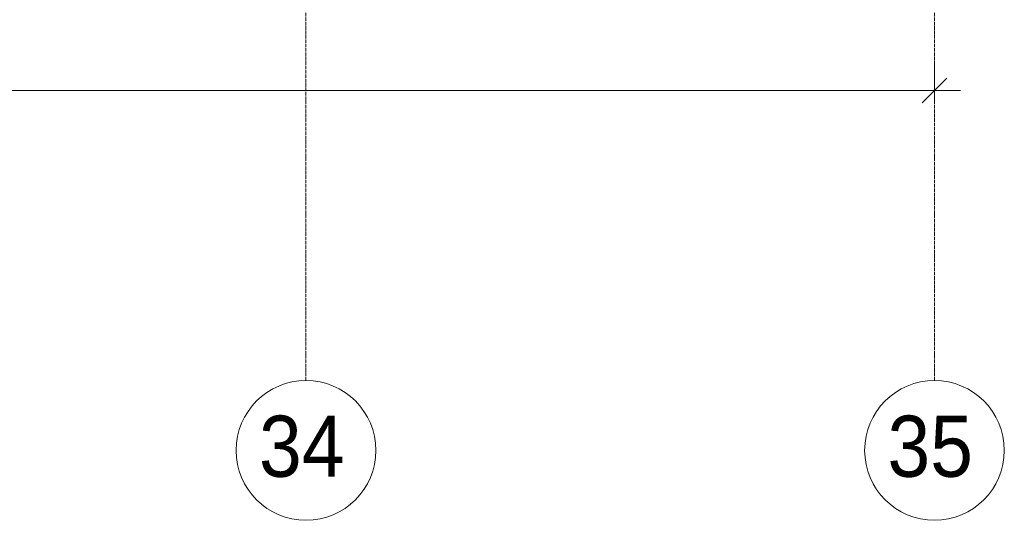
# Model space of a CAD drawing. Header units: millimetres. Extents: x -816133 to 919604, y 87941 to 147341.
# Tile 251 of 256: x 163146 to 168786, y 116759 to 119624. Entities that reach past the tile are written whole.
import ezdxf

# ---------------------------------------------------------------- set-up
doc = ezdxf.new("R2010")
doc.units = ezdxf.units.MM
doc.linetypes.add('Линия сетки', pattern=[25, 20, -2.5, 0, -2.5])
for name, color, linetype, lineweight in [('A-010-D_DIM', 7, 'Continuous', 9), ('Z-030-M_GRID', 7, 'Continuous', 9), ('Z-033_T_GRIDREF', 7, 'Continuous', 20), ('СС-011-ПОЖ-СИГНАЛИЗАЦИЯ', 1, 'Continuous', 30)]:
    doc.layers.add(name, color=color, linetype=linetype, lineweight=lineweight)
doc.styles.add('Arial', font='arial.ttf', dxfattribs={"width": 0.9, "height": 700})

# ---------------------------------------------------------------- blocks, each defined once
blk = doc.blocks.new('13эт')
at = {"layer": 'A-010-D_DIM', "color": 9, "lineweight": 15}
for p, q in [((443695.4, 119218.6), (443695.4, 119368.6)), ((443695.4, 119218.6), (443766.1, 119289.3)), ((401945.4, 119218.6), (443845.4, 119218.6)), ((443695.4, 119218.6), (443624.7, 119147.9)), ((443695.4, 119218.6), (443695.4, 119168.6))]:
    blk.add_line(p, q, dxfattribs=at)
at = {"layer": 'Z-030-M_GRID', "color": 9, "linetype": 'Линия сетки'}
for p, q in [((440095.4, 117558.7), (440095.4, 138582.9)), ((443695.4, 117558.7), (443695.4, 138582.9))]:
    blk.add_line(p, q, dxfattribs=at)
at = {"layer": 'Z-033_T_GRIDREF', "color": 9}
for centre, start, end in [((440095.4, 117158.7), 0, 180), ((443695.4, 117158.7), 0, 180), ((440095.4, 117158.7), 180, 0), ((443695.4, 117158.7), 180, 0)]:
    blk.add_arc(centre, 400, start, end, dxfattribs=at)
at = {"layer": 'Z-033_T_GRIDREF', "color": 9, "style": 'Arial', "width": 0.9}
for s, p in [('34', (439826.3, 117007.6)), ('35', (443426.3, 117007.6))]:
    blk.add_text(s, height=350, dxfattribs=at).set_placement(p)

msp = doc.modelspace()

# ---------------------------------------------------------------- block references
at = {"layer": 'СС-011-ПОЖ-СИГНАЛИЗАЦИЯ', "color": 9, "lineweight": 30}
msp.add_blockref('13эт', (-275309.7, 0), dxfattribs=at)

doc.saveas('drawing.dxf')
